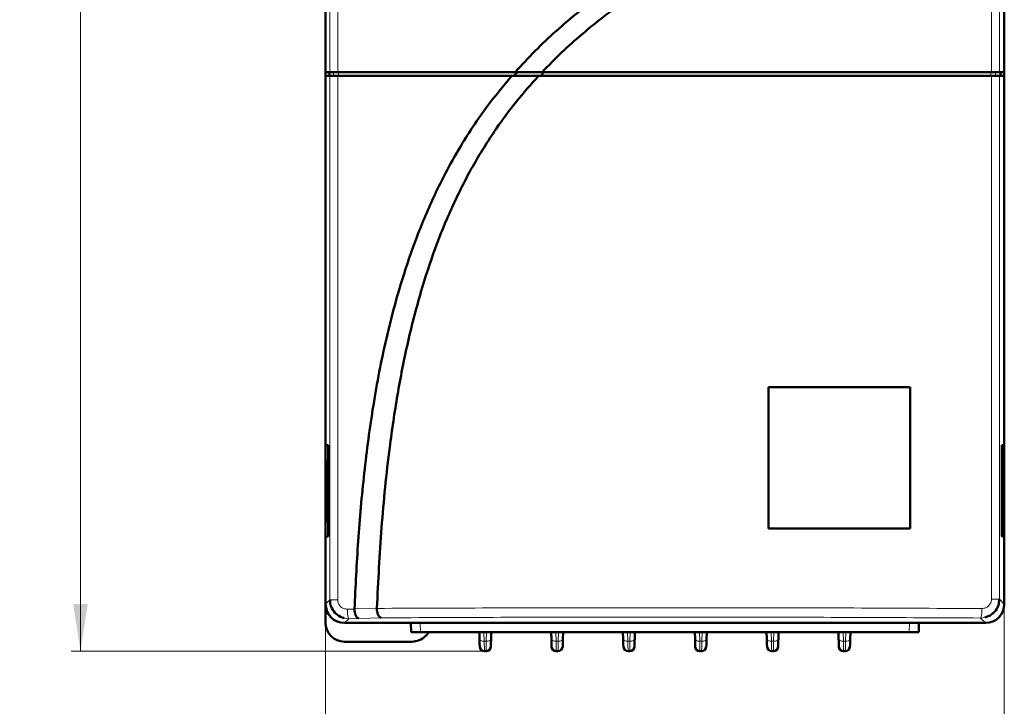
# Model space of a CAD drawing. Header units: millimetres. Extents: x 0 to 594, y 0 to 420.
# Tile 3 of 12: x 59 to 163, y 168 to 241. Entities that reach past the tile are written whole.
import ezdxf

# ---------------------------------------------------------------- set-up
doc = ezdxf.new("R2010")
doc.units = ezdxf.units.MM
doc.linetypes.add('SLD-Сплошная', pattern=[0])
doc.styles.add('SLDTEXTSTYLE0', font='TXT', dxfattribs={"width": 0.7, "bigfont": 'bigfont'})
doc.styles.add('SLDTEXTSTYLE1', font='TXT', dxfattribs={"width": 0.7})
doc.dimstyles.new('SLDDIMSTYLE0', dxfattribs={"dimtxt": 5, "dimasz": 5, "dimexe": 0, "dimexo": 0.0625, "dimgap": 1.25, "dimtad": 2, "dimdec": 1, "dimrnd": 1e-09, "dimzin": 12, "dimdsep": 46, "dimtxsty": 'SLDTEXTSTYLE1', "dimsah": 1, "dimcen": 0.09, "dimadec": 0, "dimazin": 3, "dimtfac": 1, "dimtdec": 3, "dimtofl": 0, "dimtmove": 0, "dimatfit": 3, "dimfxl": 0, "dimfrac": 2, "dimtolj": 1, "dimtzin": 12, "dimarcsym": 0})

# ---------------------------------------------------------------- blocks, each defined once
blk = doc.blocks.new('_D')
at = {"color": 7, "linetype": 'SLD-Сплошная', "lineweight": 0}
for p, q in [((93.85, 320.65), (64.06, 320.65)), ((65.06, 173.65), (65.06, 320.65)), ((107.91, 173.65), (64.06, 173.65))]:
    blk.add_line(p, q, dxfattribs=at)
at = {"color": 7, "linetype": 'SLD-Сплошная', "lineweight": 18}
for points in [[(65.06, 320.65), (64.29, 315.65), (65.83, 315.65)], [(65.06, 173.65), (65.83, 178.65), (64.29, 178.65)]]:
    blk.add_solid(points, dxfattribs=at)
at = {"color": 7, "linetype": 'SLD-Сплошная', "lineweight": 18, "insert": (58.61, 245.55), "char_height": 5, "attachment_point": 1, "rotation": 90, "style": 'SLDTEXTSTYLE0'}
blk.add_mtext('В', dxfattribs=at)
blk = doc.blocks.new('_D_1')
at = {"color": 7, "linetype": 'SLD-Сплошная', "lineweight": 0}
for p, q in [((163.07, 178.63), (163.07, 145.96)), ((91.06, 176.64), (91.06, 145.96)), ((91.06, 146.96), (163.07, 146.96))]:
    blk.add_line(p, q, dxfattribs=at)
at = {"color": 7, "linetype": 'SLD-Сплошная', "lineweight": 18}
for points in [[(91.06, 146.96), (96.06, 146.19), (96.06, 147.73)], [(163.07, 146.96), (158.07, 147.73), (158.07, 146.19)]]:
    blk.add_solid(points, dxfattribs=at)
at = {"color": 7, "linetype": 'SLD-Сплошная', "lineweight": 18, "insert": (125.11, 153.41), "char_height": 5, "attachment_point": 1, "style": 'SLDTEXTSTYLE0'}
blk.add_mtext('Ш', dxfattribs=at)

msp = doc.modelspace()

# ---------------------------------------------------------------- linework, layer by layer
at = {"color": 7, "linetype": 'SLD-Сплошная', "lineweight": 50}
for p, q in [((91.06, 178.65), (91.06, 316.65)), ((91.07, 235.04), (91.07, 316.64)), ((163.07, 316.64), (163.07, 235.04)), ((91.52, 235.04), (91.07, 235.04)), ((91.47, 235.04), (91.47, 234.64)), ((92.36, 235.04), (91.52, 235.04)), ((92.36, 235.04), (111.18, 235.04)), ((111.05, 234.64), (111.41, 235.04)), ((114.27, 235.04), (113.9, 234.64)), ((161.71, 235.04), (114.04, 235.04)), ((161.71, 235.04), (162.55, 235.04)), ((163.07, 235.04), (162.55, 235.04)), ((162.67, 235.04), (162.67, 234.64)), ((163.06, 234.64), (163.06, 235.04)), ((91.07, 234.64), (91.07, 195.49)), ((91.07, 234.64), (91.52, 234.64)), ((92.36, 234.64), (91.52, 234.64)), ((92.36, 234.64), (110.82, 234.64)), ((110.82, 234.64), (111.05, 234.64)), ((161.71, 234.64), (113.66, 234.64)), ((113.67, 234.64), (113.9, 234.64)), ((161.71, 234.64), (162.55, 234.64)), ((162.55, 234.64), (163.07, 234.64)), ((163.07, 234.64), (163.07, 195.49)), ((138.07, 201.64), (153.07, 201.64)), ((138.07, 186.64), (138.07, 201.64)), ((153.07, 201.64), (153.07, 186.64)), ((91.07, 195.49), (91.34, 195.49)), ((91.34, 195.49), (91.34, 185.79)), ((163.07, 195.49), (162.81, 195.49)), ((162.81, 195.49), (162.81, 185.79)), ((163.06, 185.79), (163.06, 195.49)), ((163.07, 194.34), (163.06, 194.34)), ((163.07, 186.94), (163.07, 194.34)), ((91.24, 193.94), (91.24, 187.34)), ((91.34, 193.94), (91.24, 193.94)), ((162.9, 193.94), (162.81, 193.94)), ((162.9, 187.34), (162.9, 193.94)), ((91.34, 187.34), (91.24, 187.34)), ((162.9, 187.34), (162.81, 187.34)), ((153.07, 186.64), (138.07, 186.64)), ((163.07, 186.94), (163.06, 186.94)), ((91.07, 185.79), (91.07, 178.64)), ((91.34, 185.79), (91.07, 185.79)), ((162.81, 185.79), (163.07, 185.79)), ((163.07, 185.79), (163.07, 178.64)), ((91.06, 178.65), (91.06, 176.65)), ((94.13, 178.13), (94.13, 178.1)), ((96.5, 178.18), (96.51, 178.21)), ((93.07, 176.64), (161.08, 176.64)), ((100.14, 175.65), (100.1, 176.64)), ((154.02, 176.64), (153.99, 175.65)), ((100.14, 175.65), (101.13, 175.65)), ((101.13, 175.65), (107.85, 175.65)), ((102.06, 175.65), (101.65, 175.24)), ((107.38, 175.65), (107.4, 174.93)), ((107.87, 175.65), (108.15, 175.65)), ((108.17, 175.65), (115.47, 175.65)), ((108.62, 174.93), (108.64, 175.65)), ((115, 175.65), (115.02, 174.93)), ((115.49, 175.65), (115.77, 175.65)), ((115.79, 175.65), (123.09, 175.65)), ((116.24, 174.93), (116.26, 175.65)), ((122.62, 175.65), (122.64, 174.93)), ((123.11, 175.65), (123.39, 175.65)), ((123.41, 175.65), (130.71, 175.65)), ((123.86, 174.93), (123.88, 175.65)), ((130.24, 175.65), (130.26, 174.93)), ((130.73, 175.65), (131.01, 175.65)), ((131.03, 175.65), (138.33, 175.65)), ((131.48, 174.93), (131.5, 175.65)), ((137.86, 175.65), (137.88, 174.93)), ((138.35, 175.65), (138.63, 175.65)), ((138.65, 175.65), (145.95, 175.65)), ((139.1, 174.93), (139.12, 175.65)), ((145.48, 175.65), (145.5, 174.93)), ((145.97, 175.65), (146.25, 175.65)), ((146.27, 175.65), (152.99, 175.65)), ((146.72, 174.93), (146.74, 175.65)), ((152.99, 175.65), (153.99, 175.65)), ((100.23, 174.65), (93.06, 174.65)), ((108.1, 173.65), (107.92, 173.65)), ((115.72, 173.65), (115.54, 173.65)), ((123.34, 173.65), (123.16, 173.65)), ((130.96, 173.65), (130.78, 173.65)), ((138.58, 173.65), (138.4, 173.65)), ((146.2, 173.65), (146.02, 173.65))]:
    msp.add_line(p, q, dxfattribs=at)
at = {"color": 8, "linetype": 'SLD-Сплошная', "lineweight": 18}
for p, q in [((161.71, 235.04), (161.71, 247.64)), ((162.55, 235.04), (162.55, 247.64)), ((91.52, 242.18), (91.52, 235.04)), ((92.36, 242.17), (92.36, 235.04)), ((91.92, 235.04), (91.92, 234.64)), ((92.43, 235.04), (92.43, 234.64)), ((161.65, 235.04), (161.65, 234.64)), ((162.15, 234.64), (162.15, 235.04)), ((91.52, 179.09), (91.52, 234.64)), ((92.36, 234.64), (92.36, 179.09)), ((161.71, 179.16), (161.71, 234.64)), ((162.55, 179.16), (162.55, 234.64)), ((91.07, 178.64), (91.52, 179.09)), ((91.52, 179.09), (92.36, 179.09)), ((163.07, 178.64), (162.55, 179.16)), ((93.37, 178.09), (94.13, 178.1)), ((96.51, 178.21), (94.13, 178.13)), ((93.53, 177.09), (93.05, 177.15)), ((93.53, 177.09), (93.07, 176.64)), ((94.6, 177.1), (93.53, 177.09)), ((96.97, 177.18), (94.6, 177.1)), ((101.1, 176.64), (101.13, 175.65)), ((153.02, 176.64), (152.99, 175.65)), ((161.02, 177.22), (160.55, 177.16)), ((161.08, 176.64), (160.55, 177.16)), ((107.87, 175.65), (107.9, 174.71)), ((108.15, 175.65), (108.12, 174.71)), ((115.49, 175.65), (115.52, 174.71)), ((115.77, 175.65), (115.74, 174.71)), ((123.11, 175.65), (123.14, 174.71)), ((123.39, 175.65), (123.36, 174.71)), ((130.73, 175.65), (130.76, 174.71)), ((131.01, 175.65), (130.98, 174.71)), ((138.35, 175.65), (138.38, 174.71)), ((138.63, 175.65), (138.6, 174.71)), ((145.97, 175.65), (146, 174.71)), ((146.25, 175.65), (146.22, 174.71)), ((108.12, 174.71), (107.9, 174.71)), ((115.74, 174.71), (115.52, 174.71)), ((123.36, 174.71), (123.14, 174.71)), ((130.98, 174.71), (130.76, 174.71)), ((138.6, 174.71), (138.38, 174.71)), ((146.22, 174.71), (146, 174.71))]:
    msp.add_line(p, q, dxfattribs=at)
at = {"color": 8, "linetype": 'SLD-Сплошная', "lineweight": 18, "flags": 128}
for points in [[(162.55, 179.16), (162.53, 179.16), (162.48, 179.16), (162.41, 179.16), (162.3, 179.16), (162.18, 179.16), (162.04, 179.16), (161.88, 179.16), (161.71, 179.16)], [(107.9, 174.71), (107.8, 174.71), (107.71, 174.72), (107.62, 174.74), (107.55, 174.77), (107.48, 174.8), (107.44, 174.84), (107.41, 174.89), (107.4, 174.93)], [(108.62, 174.93), (108.61, 174.89), (108.58, 174.84), (108.54, 174.8), (108.47, 174.77), (108.4, 174.74), (108.31, 174.72), (108.22, 174.71), (108.12, 174.71)], [(115.52, 174.71), (115.42, 174.71), (115.33, 174.72), (115.24, 174.74), (115.17, 174.77), (115.1, 174.8), (115.06, 174.84), (115.03, 174.89), (115.02, 174.93)], [(116.24, 174.93), (116.23, 174.89), (116.2, 174.84), (116.16, 174.8), (116.09, 174.77), (116.02, 174.74), (115.93, 174.72), (115.84, 174.71), (115.74, 174.71)], [(123.14, 174.71), (123.04, 174.71), (122.95, 174.72), (122.86, 174.74), (122.79, 174.77), (122.72, 174.8), (122.68, 174.84), (122.65, 174.89), (122.64, 174.93)], [(123.86, 174.93), (123.85, 174.89), (123.82, 174.84), (123.78, 174.8), (123.71, 174.77), (123.64, 174.74), (123.55, 174.72), (123.46, 174.71), (123.36, 174.71)], [(130.76, 174.71), (130.66, 174.71), (130.57, 174.72), (130.48, 174.74), (130.41, 174.77), (130.34, 174.8), (130.3, 174.84), (130.27, 174.89), (130.26, 174.93)], [(131.48, 174.93), (131.47, 174.89), (131.44, 174.84), (131.4, 174.8), (131.33, 174.77), (131.26, 174.74), (131.17, 174.72), (131.08, 174.71), (130.98, 174.71)], [(138.38, 174.71), (138.28, 174.71), (138.19, 174.72), (138.1, 174.74), (138.03, 174.77), (137.96, 174.8), (137.92, 174.84), (137.89, 174.89), (137.88, 174.93)], [(139.1, 174.93), (139.09, 174.89), (139.06, 174.84), (139.02, 174.8), (138.95, 174.77), (138.88, 174.74), (138.79, 174.72), (138.7, 174.71), (138.6, 174.71)], [(146, 174.71), (145.9, 174.71), (145.81, 174.72), (145.72, 174.74), (145.65, 174.77), (145.58, 174.8), (145.54, 174.84), (145.51, 174.89), (145.5, 174.93)], [(146.72, 174.93), (146.71, 174.89), (146.68, 174.84), (146.64, 174.8), (146.57, 174.77), (146.5, 174.74), (146.41, 174.72), (146.32, 174.71), (146.22, 174.71)]]:
    msp.add_lwpolyline(points, dxfattribs=at)
at = {"color": 7, "linetype": 'SLD-Сплошная', "lineweight": 50}
for centre, radius, start, end in [((93.06, 178.65), 2, 180, 223.1948), ((93.06, 176.65), 2, 180, 270), ((100.23, 176.65), 2, 270, 315), ((107.92, 174.15), 0.5, 181.5, 270), ((108.1, 174.15), 0.5, 270, 358.5), ((115.54, 174.15), 0.5, 181.5, 270), ((115.72, 174.15), 0.5, 270, 358.5), ((123.16, 174.15), 0.5, 181.5, 270), ((123.34, 174.15), 0.5, 270, 358.5), ((130.78, 174.15), 0.5, 181.5, 270), ((130.96, 174.15), 0.5, 270, 358.5), ((138.4, 174.15), 0.5, 181.5, 270), ((138.58, 174.15), 0.5, 270, 358.5), ((146.02, 174.15), 0.5, 181.5, 270), ((146.2, 174.15), 0.5, 270, 358.5)]:
    msp.add_arc(centre, radius, start, end, dxfattribs=at)
for centre, major_axis, ratio, start_param, end_param in [((93.08, 178.64), (1.42, 1.42), 0.998783, 2.356803, 3.926382), ((161.07, 178.64), (-1.42, 1.42), 0.998783, 2.356803, 3.926382), ((107.85, 176.79), (-0.03, 1.13), 0.44098, 3.083872, 3.13024), ((108.17, 176.79), (0.03, 1.13), 0.44098, 3.152945, 3.199313), ((115.47, 176.79), (-0.03, 1.13), 0.44098, 3.083872, 3.13024), ((115.79, 176.79), (0.03, 1.13), 0.44098, 3.152945, 3.199313), ((123.09, 176.79), (-0.03, 1.13), 0.44098, 3.083872, 3.13024), ((123.41, 176.79), (0.03, 1.13), 0.44098, 3.152945, 3.199313), ((130.71, 176.79), (-0.03, 1.13), 0.44098, 3.083872, 3.13024), ((131.03, 176.79), (0.03, 1.13), 0.44098, 3.152945, 3.199313), ((138.33, 176.79), (-0.03, 1.13), 0.44098, 3.083872, 3.13024), ((138.65, 176.79), (0.03, 1.13), 0.44098, 3.152945, 3.199313), ((145.95, 176.79), (-0.03, 1.13), 0.44098, 3.083872, 3.13024), ((146.27, 176.79), (0.03, 1.13), 0.44098, 3.152945, 3.199313)]:
    msp.add_ellipse(centre, major_axis=major_axis, ratio=ratio, start_param=start_param, end_param=end_param, dxfattribs=at)
for points, knots in [([(111.18, 235.04), (111.87, 235.8), (113.27, 237.31), (115.53, 239.43), (117.89, 241.43), (120.58, 243.49), (123.63, 245.59), (125.93, 246.96), (127.07, 247.64)], [0, 0, 0, 0, 0.151635, 0.303759, 0.455384, 0.607405, 0.803399, 1, 1, 1, 1]), ([(128.07, 245.91), (127.19, 245.38), (125.42, 244.32), (122.9, 242.64), (120.51, 240.89), (118.26, 239.07), (116.08, 237.13), (114.72, 235.74), (114.04, 235.04)], [0, 0, 0, 0, 0.17341, 0.347128, 0.509346, 0.671922, 0.835722, 1, 1, 1, 1]), ([(114.04, 235.04), (113.63, 235.04), (112.94, 235.04), (111.99, 235.04), (111.45, 235.04), (111.18, 235.04)], [0, 0, 0, 0, 0.4284281, 0.7142116, 1, 1, 1, 1]), ([(94.13, 178.13), (94.25, 180.52), (94.48, 185.33), (95.12, 192.53), (96.06, 199.71), (97.43, 206.82), (99.12, 213.07), (101.03, 218.44), (103.02, 222.96), (105.39, 227.3), (107.97, 231.22), (109.92, 233.56), (110.82, 234.64)], [0, 0, 0, 0, 0.11957, 0.240012, 0.360651, 0.481098, 0.601277, 0.683347, 0.76568, 0.847915, 0.929851, 1, 1, 1, 1]), ([(113.66, 234.64), (112.86, 233.74), (111.27, 231.95), (108.91, 228.75), (106.61, 225.06), (104.46, 220.8), (102.64, 216.35), (101.06, 211.5), (99.73, 206.32), (98.65, 200.81), (97.7, 194.29), (96.93, 186.76), (96.65, 181.06), (96.51, 178.21)], [0, 0, 0, 0, 0.059811, 0.119621, 0.197907, 0.27621, 0.356664, 0.437139, 0.530099, 0.623157, 0.716178, 0.858075, 1, 1, 1, 1]), ([(110.82, 234.64), (111.29, 234.64), (112.24, 234.64), (113.19, 234.64), (113.66, 234.64)], [0, 0, 0, 0, 0.499987, 1, 1, 1, 1]), ([(93.05, 177.15), (92.91, 177.19), (92.54, 177.31), (92.03, 177.7), (91.6, 178.34), (91.55, 178.84), (91.52, 179.09)], [0, 0, 0, 0, 0.163692, 0.436133, 0.722136, 1, 1, 1, 1]), ([(162.55, 179.16), (162.53, 178.92), (162.48, 178.43), (162.14, 177.9), (161.75, 177.54), (161.4, 177.33), (161.14, 177.26), (161.02, 177.22)], [0, 0, 0, 0, 0.268891, 0.544975, 0.694878, 0.856761, 1, 1, 1, 1]), ([(94.13, 178.1), (94.14, 177.97), (94.16, 177.72), (94.26, 177.39), (94.42, 177.16), (94.54, 177.12), (94.6, 177.1)], [0, 0, 0, 0, 0.237701, 0.483191, 0.738131, 1, 1, 1, 1]), ([(96.5, 178.18), (96.51, 178.05), (96.53, 177.8), (96.64, 177.48), (96.79, 177.24), (96.91, 177.2), (96.97, 177.18)], [0, 0, 0, 0, 0.237238, 0.482526, 0.737651, 1, 1, 1, 1]), ([(107.4, 174.93), (107.4, 174.82), (107.41, 174.59), (107.41, 174.34), (107.42, 174.17), (107.42, 174.15), (107.42, 174.14)], [0, 0, 0, 0, 0.250091, 0.500088, 0.750023, 1, 1, 1, 1]), ([(108.62, 174.93), (108.62, 174.82), (108.61, 174.6), (108.61, 174.35), (108.6, 174.18), (108.6, 174.15), (108.6, 174.14)], [0, 0, 0, 0, 0.239096, 0.478189, 0.731272, 1, 1, 1, 1]), ([(115.02, 174.93), (115.02, 174.82), (115.03, 174.59), (115.03, 174.34), (115.04, 174.17), (115.04, 174.15), (115.04, 174.14)], [0, 0, 0, 0, 0.250091, 0.500088, 0.750023, 1, 1, 1, 1]), ([(116.22, 174.14), (116.22, 174.15), (116.22, 174.17), (116.23, 174.34), (116.23, 174.59), (116.24, 174.82), (116.24, 174.93)], [0, 0, 0, 0, 0.25008, 0.50008, 0.750022, 1, 1, 1, 1]), ([(122.64, 174.93), (122.64, 174.82), (122.65, 174.59), (122.65, 174.34), (122.66, 174.17), (122.66, 174.15), (122.66, 174.14)], [0, 0, 0, 0, 0.250091, 0.500088, 0.750023, 1, 1, 1, 1]), ([(123.84, 174.14), (123.84, 174.15), (123.84, 174.17), (123.85, 174.34), (123.85, 174.59), (123.86, 174.82), (123.86, 174.93)], [0, 0, 0, 0, 0.25008, 0.50008, 0.750022, 1, 1, 1, 1]), ([(130.26, 174.93), (130.26, 174.82), (130.27, 174.59), (130.27, 174.34), (130.28, 174.17), (130.28, 174.15), (130.28, 174.14)], [0, 0, 0, 0, 0.250091, 0.500088, 0.750023, 1, 1, 1, 1]), ([(131.46, 174.14), (131.46, 174.15), (131.46, 174.17), (131.47, 174.34), (131.47, 174.59), (131.48, 174.82), (131.48, 174.93)], [0, 0, 0, 0, 0.25008, 0.50008, 0.750022, 1, 1, 1, 1]), ([(137.88, 174.93), (137.88, 174.82), (137.89, 174.59), (137.89, 174.34), (137.9, 174.17), (137.9, 174.15), (137.9, 174.14)], [0, 0, 0, 0, 0.250091, 0.500088, 0.750023, 1, 1, 1, 1]), ([(139.08, 174.14), (139.08, 174.15), (139.08, 174.17), (139.09, 174.34), (139.09, 174.59), (139.1, 174.82), (139.1, 174.93)], [0, 0, 0, 0, 0.2500804, 0.5000797, 0.750022, 1, 1, 1, 1]), ([(145.5, 174.93), (145.5, 174.82), (145.51, 174.59), (145.51, 174.34), (145.52, 174.17), (145.52, 174.15), (145.52, 174.14)], [0, 0, 0, 0, 0.250091, 0.500088, 0.750023, 1, 1, 1, 1]), ([(146.7, 174.14), (146.7, 174.15), (146.7, 174.17), (146.71, 174.34), (146.71, 174.59), (146.72, 174.82), (146.72, 174.93)], [0, 0, 0, 0, 0.25008, 0.50008, 0.750022, 1, 1, 1, 1])]:
    msp.add_open_spline(points, degree=3, knots=knots, dxfattribs=at)
at = {"color": 8, "linetype": 'SLD-Сплошная', "lineweight": 18}
for points, knots in [([(93.37, 178.09), (93.24, 178.11), (92.98, 178.14), (92.64, 178.36), (92.45, 178.64), (92.37, 178.89), (92.37, 179.02), (92.36, 179.09)], [0, 0, 0, 0, 0.2513348, 0.5015667, 0.7504633, 0.8753021, 1, 1, 1, 1]), ([(161.71, 179.16), (161.71, 179.09), (161.7, 178.96), (161.62, 178.71), (161.43, 178.43), (161.1, 178.21), (160.83, 178.18), (160.7, 178.16)], [0, 0, 0, 0, 0.124784, 0.249518, 0.498407, 0.748653, 1, 1, 1, 1]), ([(93.37, 178.09), (93.38, 177.97), (93.38, 177.71), (93.42, 177.38), (93.47, 177.15), (93.51, 177.11), (93.53, 177.09)], [0, 0, 0, 0, 0.240549, 0.5, 0.759451, 1, 1, 1, 1]), ([(96.5, 178.18), (100.77, 178.2), (109.29, 178.23), (122.17, 178.26), (135.06, 178.25), (147.93, 178.23), (156.45, 178.18), (160.7, 178.16)], [0, 0, 0, 0, 0.199945, 0.399917, 0.599916, 0.799943, 1, 1, 1, 1]), ([(160.7, 178.16), (160.7, 178.04), (160.69, 177.78), (160.66, 177.45), (160.61, 177.22), (160.57, 177.18), (160.55, 177.16)], [0, 0, 0, 0, 0.240549, 0.5, 0.759451, 1, 1, 1, 1]), ([(96.97, 177.18), (101.2, 177.2), (109.64, 177.24), (122.4, 177.26), (135.16, 177.25), (147.91, 177.23), (156.33, 177.18), (160.55, 177.16)], [0, 0, 0, 0, 0.200045, 0.399915, 0.600085, 0.799957, 1, 1, 1, 1]), ([(107.9, 174.71), (107.9, 174.54), (107.91, 174.22), (107.91, 173.89), (107.92, 173.69), (107.92, 173.66), (107.92, 173.65)], [0, 0, 0, 0, 0.270629, 0.527512, 0.770638, 1, 1, 1, 1]), ([(108.12, 174.71), (108.12, 174.54), (108.11, 174.22), (108.11, 173.89), (108.1, 173.69), (108.1, 173.66), (108.1, 173.65)], [0, 0, 0, 0, 0.270596, 0.527468, 0.770605, 1, 1, 1, 1]), ([(115.52, 174.71), (115.52, 174.54), (115.53, 174.22), (115.53, 173.89), (115.54, 173.69), (115.54, 173.66), (115.54, 173.65)], [0, 0, 0, 0, 0.270629, 0.527512, 0.770638, 1, 1, 1, 1]), ([(115.74, 174.71), (115.74, 174.54), (115.73, 174.22), (115.73, 173.89), (115.72, 173.69), (115.72, 173.66), (115.72, 173.65)], [0, 0, 0, 0, 0.270596, 0.527468, 0.770605, 1, 1, 1, 1]), ([(123.14, 174.71), (123.14, 174.54), (123.15, 174.22), (123.15, 173.89), (123.16, 173.69), (123.16, 173.66), (123.16, 173.65)], [0, 0, 0, 0, 0.270629, 0.527512, 0.770638, 1, 1, 1, 1]), ([(123.36, 174.71), (123.36, 174.54), (123.35, 174.22), (123.35, 173.89), (123.34, 173.69), (123.34, 173.66), (123.34, 173.65)], [0, 0, 0, 0, 0.270596, 0.527468, 0.770605, 1, 1, 1, 1]), ([(130.76, 174.71), (130.76, 174.54), (130.77, 174.22), (130.77, 173.89), (130.78, 173.69), (130.78, 173.66), (130.78, 173.65)], [0, 0, 0, 0, 0.270629, 0.527512, 0.770638, 1, 1, 1, 1]), ([(130.98, 174.71), (130.98, 174.54), (130.97, 174.22), (130.97, 173.89), (130.96, 173.69), (130.96, 173.66), (130.96, 173.65)], [0, 0, 0, 0, 0.270596, 0.527468, 0.770605, 1, 1, 1, 1]), ([(138.38, 174.71), (138.38, 174.54), (138.39, 174.22), (138.39, 173.89), (138.4, 173.69), (138.4, 173.66), (138.4, 173.65)], [0, 0, 0, 0, 0.270629, 0.527512, 0.770638, 1, 1, 1, 1]), ([(138.6, 174.71), (138.6, 174.54), (138.59, 174.22), (138.59, 173.89), (138.58, 173.69), (138.58, 173.66), (138.58, 173.65)], [0, 0, 0, 0, 0.270596, 0.527468, 0.770605, 1, 1, 1, 1]), ([(146, 174.71), (146, 174.54), (146.01, 174.22), (146.01, 173.89), (146.02, 173.69), (146.02, 173.66), (146.02, 173.65)], [0, 0, 0, 0, 0.270629, 0.527512, 0.770638, 1, 1, 1, 1]), ([(146.22, 174.71), (146.22, 174.54), (146.21, 174.22), (146.21, 173.89), (146.2, 173.69), (146.2, 173.66), (146.2, 173.65)], [0, 0, 0, 0, 0.270596, 0.527468, 0.770605, 1, 1, 1, 1])]:
    msp.add_open_spline(points, degree=3, knots=knots, dxfattribs=at)

# ---------------------------------------------------------------- dimensions: what is measured, and where the dimension line sits
at = {"color": 7, "linetype": 'SLD-Сплошная', "lineweight": 18}
dim = msp.add_linear_dim(base=(65.06, 320.65), p1=(107.92, 173.65), p2=(93.86, 320.65), angle=90, text='В', dimstyle='SLDDIMSTYLE0', dxfattribs=at)
dim.commit()
dim.dimension.update_dxf_attribs({"geometry": '_D', "text_midpoint": (65.06, 247.15), "dimtype": 160})
dim = msp.add_linear_dim(base=(163.07, 146.96), p1=(91.06, 176.65), p2=(163.07, 178.64), text='Ш', dimstyle='SLDDIMSTYLE0', dxfattribs=at)
dim.commit()
dim.dimension.update_dxf_attribs({"geometry": '_D_1', "text_midpoint": (127.07, 146.96), "dimtype": 160})

doc.saveas('drawing.dxf')
